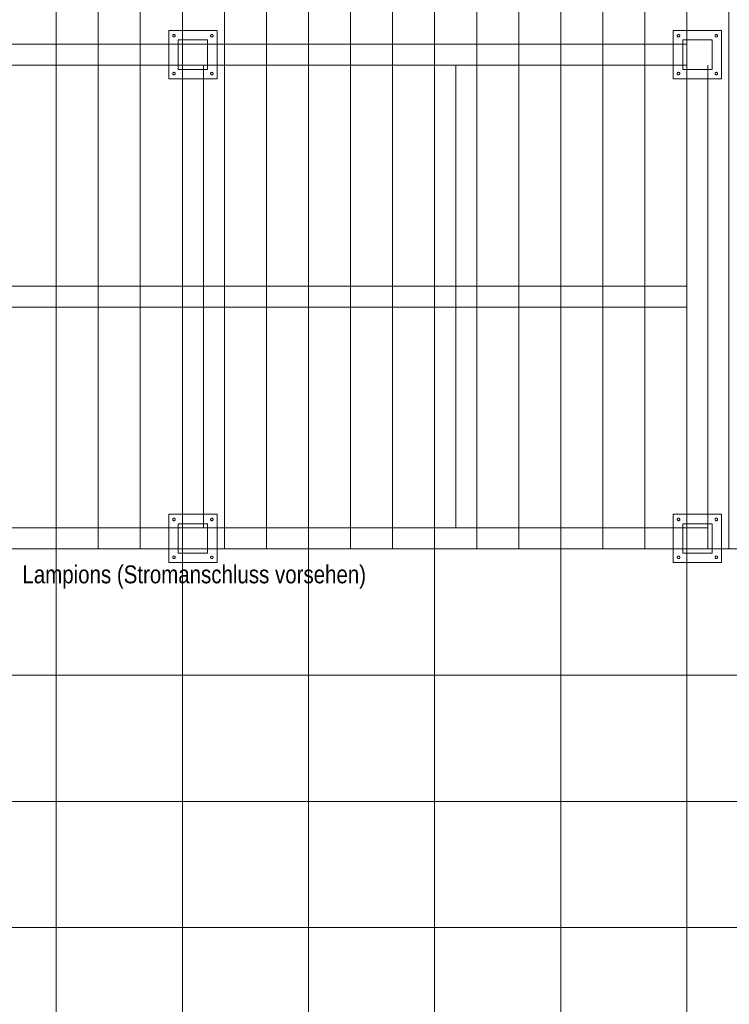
# Model space of a CAD drawing. Extents: x -620 to 300, y 62 to 1112.
# Tile 10 of 53: x -363 to -296, y 221 to 314. Entities that reach past the tile are written whole.
import ezdxf
from ezdxf.lldxf.tags import DXFTag

# ---------------------------------------------------------------- set-up
doc = ezdxf.new("R2010")
doc.units = 0
doc.layers.get('0').update_dxf_attribs({"lineweight": 13})
doc.layers.add('60- 61 allgemeine Ausstattung- 4 Terrassen', color=7, linetype='Continuous', lineweight=9)
doc.layers.add('Keine-1', color=7, linetype='Continuous', lineweight=15)
doc.styles.get("Standard").update_dxf_attribs({"font": 'ARIALN.TTF'})
tags = doc.linetypes.add('grob-A06GA1UR8I', pattern=[14, 3, -8, 3]).pattern_tags.tags
tags[8:9] = [DXFTag(74, 4), DXFTag(75, 0), DXFTag(340, '0'), DXFTag(46, 0.0), DXFTag(50, 0.0), DXFTag(44, 0.0), DXFTag(45, 0.0)]
tags[6:7] = [DXFTag(74, 4), DXFTag(75, 0), DXFTag(340, '0'), DXFTag(46, 0.0), DXFTag(50, 0.0), DXFTag(44, 0.0), DXFTag(45, 0.0)]
tags[4:5] = [DXFTag(74, 4), DXFTag(75, 0), DXFTag(340, '0'), DXFTag(46, 0.0), DXFTag(50, 0.0), DXFTag(44, 0.0), DXFTag(45, 0.0)]

# ---------------------------------------------------------------- blocks, each defined once
blk = doc.blocks.new('Referenz-A06GA1UT8I')
at = {"layer": '60- 61 allgemeine Ausstattung- 4 Terrassen', "color": 0, "lineweight": -2}
for p, q in [((-359.639, 263.853), (-359.639, 372.513)), ((-355.639, 263.853), (-355.639, 372.513)), ((-351.639, 263.853), (-351.639, 372.513)), ((-347.639, 263.853), (-347.639, 372.513)), ((-343.639, 263.853), (-343.639, 372.513)), ((-339.639, 263.853), (-339.639, 372.513)), ((-335.639, 263.853), (-335.639, 372.513)), ((-331.639, 263.853), (-331.639, 372.513)), ((-327.639, 263.853), (-327.639, 372.513)), ((-323.639, 263.853), (-323.639, 372.513)), ((-319.639, 263.853), (-319.639, 372.513)), ((-315.639, 263.853), (-315.639, 372.513)), ((-311.639, 263.853), (-311.639, 372.513)), ((-307.639, 263.853), (-307.639, 372.513)), ((-303.639, 263.853), (-303.639, 372.513)), ((-299.639, 263.853), (-299.639, 372.513)), ((-295.639, 263.853), (-295.639, 372.513)), ((-348.039, 309.453), (-348.039, 312.253)), ((-348.039, 312.253), (-345.239, 312.253)), ((-345.239, 312.253), (-345.239, 309.453)), ((-300.039, 312.253), (-297.239, 312.253)), ((-300.039, 309.453), (-300.039, 312.253)), ((-297.239, 312.253), (-297.239, 309.453)), ((-345.239, 309.453), (-348.039, 309.453)), ((-297.239, 309.453), (-300.039, 309.453)), ((-348.039, 263.453), (-348.039, 266.253)), ((-348.039, 266.253), (-345.239, 266.253)), ((-345.239, 266.253), (-345.239, 263.453)), ((-300.039, 263.453), (-300.039, 266.253)), ((-300.039, 266.253), (-297.239, 266.253)), ((-297.239, 266.253), (-297.239, 263.453)), ((-395.639, 263.853), (-275.639, 263.853)), ((-359.639, 214.053), (-359.639, 263.853)), ((-345.239, 263.453), (-348.039, 263.453)), ((-347.639, 214.053), (-347.639, 263.853)), ((-335.639, 214.053), (-335.639, 263.853)), ((-323.639, 214.053), (-323.639, 263.853)), ((-311.639, 214.053), (-311.639, 263.853)), ((-297.239, 263.453), (-300.039, 263.453)), ((-299.639, 214.053), (-299.639, 263.853)), ((-443.639, 251.853), (-138.159, 251.853)), ((-443.639, 239.853), (-138.159, 239.853)), ((-443.639, 227.853), (-138.159, 227.853))]:
    blk.add_line(p, q, dxfattribs=at)
at = {"layer": '60- 61 allgemeine Ausstattung- 4 Terrassen', "color": 0, "linetype": 'grob-A06GA1UR8I', "lineweight": -2, "ltscale": 0.13}
for p, q in [((-395.639, 311.853), (-299.639, 311.853)), ((-299.639, 310.853), (-299.639, 265.853)), ((-299.639, 309.853), (-393.639, 309.853)), ((-347.639, 309.853), (-347.639, 265.853)), ((-345.639, 309.853), (-345.639, 265.853)), ((-323.639, 309.853), (-323.639, 265.853)), ((-321.639, 309.853), (-321.639, 265.853)), ((-297.639, 309.853), (-297.639, 263.853)), ((-393.639, 288.853), (-299.639, 288.853)), ((-299.639, 286.853), (-393.639, 286.853)), ((-395.639, 265.853), (-297.639, 265.853)), ((-297.639, 263.853), (-395.639, 263.853))]:
    blk.add_line(p, q, dxfattribs=at)
at = {"layer": 'Keine-1', "color": 0, "linetype": 'grob-A06GA1UR8I', "lineweight": -2, "ltscale": 0.13}
for p, q in [((-348.939, 313.153), (-344.339, 313.153)), ((-348.939, 308.553), (-348.939, 313.153)), ((-348.55, 312.699), (-348.545, 312.71)), ((-348.545, 312.71), (-348.539, 312.72)), ((-348.539, 312.72), (-348.532, 312.73)), ((-348.532, 312.73), (-348.524, 312.738)), ((-348.524, 312.738), (-348.515, 312.746)), ((-348.515, 312.746), (-348.505, 312.753)), ((-348.505, 312.753), (-348.495, 312.759)), ((-348.495, 312.759), (-348.485, 312.764)), ((-348.485, 312.764), (-348.474, 312.768)), ((-348.474, 312.768), (-348.462, 312.771)), ((-348.462, 312.771), (-348.451, 312.773)), ((-348.451, 312.773), (-348.439, 312.773)), ((-348.439, 312.773), (-348.427, 312.773)), ((-348.427, 312.773), (-348.415, 312.771)), ((-348.415, 312.771), (-348.404, 312.768)), ((-348.404, 312.768), (-348.393, 312.764)), ((-348.393, 312.764), (-348.382, 312.759)), ((-348.382, 312.759), (-348.372, 312.753)), ((-348.372, 312.753), (-348.363, 312.746)), ((-348.363, 312.746), (-348.354, 312.738)), ((-348.354, 312.738), (-348.346, 312.73)), ((-348.346, 312.73), (-348.339, 312.72)), ((-348.339, 312.72), (-348.333, 312.71)), ((-348.333, 312.71), (-348.328, 312.699)), ((-344.95, 312.699), (-344.945, 312.71)), ((-344.945, 312.71), (-344.939, 312.72)), ((-344.939, 312.72), (-344.932, 312.73)), ((-344.932, 312.73), (-344.924, 312.738)), ((-344.924, 312.738), (-344.915, 312.746)), ((-344.915, 312.746), (-344.905, 312.753)), ((-344.905, 312.753), (-344.895, 312.759)), ((-344.895, 312.759), (-344.885, 312.764)), ((-344.885, 312.764), (-344.874, 312.768)), ((-344.874, 312.768), (-344.862, 312.771)), ((-344.862, 312.771), (-344.851, 312.773)), ((-344.851, 312.773), (-344.839, 312.773)), ((-344.839, 312.773), (-344.827, 312.773)), ((-344.827, 312.773), (-344.815, 312.771)), ((-344.815, 312.771), (-344.804, 312.768)), ((-344.804, 312.768), (-344.793, 312.764)), ((-344.793, 312.764), (-344.782, 312.759)), ((-344.782, 312.759), (-344.772, 312.753)), ((-344.772, 312.753), (-344.763, 312.746)), ((-344.763, 312.746), (-344.754, 312.738)), ((-344.754, 312.738), (-344.746, 312.73)), ((-344.746, 312.73), (-344.739, 312.72)), ((-344.739, 312.72), (-344.733, 312.71)), ((-344.733, 312.71), (-344.728, 312.699)), ((-344.339, 313.153), (-344.339, 308.553)), ((-300.939, 313.153), (-296.339, 313.153)), ((-300.939, 308.553), (-300.939, 313.153)), ((-300.55, 312.699), (-300.545, 312.71)), ((-300.545, 312.71), (-300.539, 312.72)), ((-300.539, 312.72), (-300.532, 312.73)), ((-300.532, 312.73), (-300.524, 312.738)), ((-300.524, 312.738), (-300.515, 312.746)), ((-300.515, 312.746), (-300.505, 312.753)), ((-300.505, 312.753), (-300.495, 312.759)), ((-300.495, 312.759), (-300.485, 312.764)), ((-300.485, 312.764), (-300.474, 312.768)), ((-300.474, 312.768), (-300.462, 312.771)), ((-300.462, 312.771), (-300.451, 312.773)), ((-300.451, 312.773), (-300.439, 312.773)), ((-300.439, 312.773), (-300.427, 312.773)), ((-300.427, 312.773), (-300.415, 312.771)), ((-300.415, 312.771), (-300.404, 312.768)), ((-300.404, 312.768), (-300.393, 312.764)), ((-300.393, 312.764), (-300.382, 312.759)), ((-300.382, 312.759), (-300.372, 312.753)), ((-300.372, 312.753), (-300.363, 312.746)), ((-300.363, 312.746), (-300.354, 312.738)), ((-300.354, 312.738), (-300.346, 312.73)), ((-300.346, 312.73), (-300.339, 312.72)), ((-300.339, 312.72), (-300.333, 312.71)), ((-300.333, 312.71), (-300.328, 312.699)), ((-296.95, 312.699), (-296.945, 312.71)), ((-296.945, 312.71), (-296.939, 312.72)), ((-296.939, 312.72), (-296.932, 312.73)), ((-296.932, 312.73), (-296.924, 312.738)), ((-296.924, 312.738), (-296.915, 312.746)), ((-296.915, 312.746), (-296.905, 312.753)), ((-296.905, 312.753), (-296.895, 312.759)), ((-296.895, 312.759), (-296.885, 312.764)), ((-296.885, 312.764), (-296.874, 312.768)), ((-296.874, 312.768), (-296.862, 312.771)), ((-296.862, 312.771), (-296.851, 312.773)), ((-296.851, 312.773), (-296.839, 312.773)), ((-296.839, 312.773), (-296.827, 312.773)), ((-296.827, 312.773), (-296.815, 312.771)), ((-296.815, 312.771), (-296.804, 312.768)), ((-296.804, 312.768), (-296.793, 312.764)), ((-296.793, 312.764), (-296.782, 312.759)), ((-296.782, 312.759), (-296.772, 312.753)), ((-296.772, 312.753), (-296.763, 312.746)), ((-296.763, 312.746), (-296.754, 312.738)), ((-296.754, 312.738), (-296.746, 312.73)), ((-296.746, 312.73), (-296.739, 312.72)), ((-296.739, 312.72), (-296.733, 312.71)), ((-296.733, 312.71), (-296.728, 312.699)), ((-296.339, 313.153), (-296.339, 308.553)), ((-348.559, 312.653), (-348.558, 312.665)), ((-348.558, 312.642), (-348.559, 312.653)), ((-348.558, 312.665), (-348.557, 312.677)), ((-348.557, 312.63), (-348.558, 312.642)), ((-348.557, 312.677), (-348.554, 312.688)), ((-348.554, 312.619), (-348.557, 312.63)), ((-348.554, 312.688), (-348.55, 312.699)), ((-348.55, 312.607), (-348.554, 312.619)), ((-348.545, 312.597), (-348.55, 312.607)), ((-348.539, 312.587), (-348.545, 312.597)), ((-348.532, 312.577), (-348.539, 312.587)), ((-348.524, 312.569), (-348.532, 312.577)), ((-348.515, 312.561), (-348.524, 312.569)), ((-348.505, 312.554), (-348.515, 312.561)), ((-348.495, 312.548), (-348.505, 312.554)), ((-348.485, 312.543), (-348.495, 312.548)), ((-348.474, 312.539), (-348.485, 312.543)), ((-348.462, 312.536), (-348.474, 312.539)), ((-348.451, 312.534), (-348.462, 312.536)), ((-348.439, 312.533), (-348.451, 312.534)), ((-348.427, 312.534), (-348.439, 312.533)), ((-348.415, 312.536), (-348.427, 312.534)), ((-348.404, 312.539), (-348.415, 312.536)), ((-348.393, 312.543), (-348.404, 312.539)), ((-348.382, 312.548), (-348.393, 312.543)), ((-348.372, 312.554), (-348.382, 312.548)), ((-348.363, 312.561), (-348.372, 312.554)), ((-348.354, 312.569), (-348.363, 312.561)), ((-348.346, 312.577), (-348.354, 312.569)), ((-348.339, 312.587), (-348.346, 312.577)), ((-348.333, 312.597), (-348.339, 312.587)), ((-348.328, 312.607), (-348.333, 312.597)), ((-348.328, 312.699), (-348.324, 312.688)), ((-348.324, 312.619), (-348.328, 312.607)), ((-348.324, 312.688), (-348.321, 312.677)), ((-348.321, 312.63), (-348.324, 312.619)), ((-348.321, 312.677), (-348.319, 312.665)), ((-348.319, 312.642), (-348.321, 312.63)), ((-348.319, 312.665), (-348.319, 312.653)), ((-348.319, 312.653), (-348.319, 312.642)), ((-344.959, 312.653), (-344.958, 312.665)), ((-344.958, 312.642), (-344.959, 312.653)), ((-344.958, 312.665), (-344.957, 312.677)), ((-344.957, 312.63), (-344.958, 312.642)), ((-344.957, 312.677), (-344.954, 312.688)), ((-344.954, 312.619), (-344.957, 312.63)), ((-344.954, 312.688), (-344.95, 312.699)), ((-344.95, 312.607), (-344.954, 312.619)), ((-344.945, 312.597), (-344.95, 312.607)), ((-344.939, 312.587), (-344.945, 312.597)), ((-344.932, 312.577), (-344.939, 312.587)), ((-344.924, 312.569), (-344.932, 312.577)), ((-344.915, 312.561), (-344.924, 312.569)), ((-344.905, 312.554), (-344.915, 312.561)), ((-344.895, 312.548), (-344.905, 312.554)), ((-344.885, 312.543), (-344.895, 312.548)), ((-344.874, 312.539), (-344.885, 312.543)), ((-344.862, 312.536), (-344.874, 312.539)), ((-344.851, 312.534), (-344.862, 312.536)), ((-344.839, 312.533), (-344.851, 312.534)), ((-344.827, 312.534), (-344.839, 312.533)), ((-344.815, 312.536), (-344.827, 312.534)), ((-344.804, 312.539), (-344.815, 312.536)), ((-344.793, 312.543), (-344.804, 312.539)), ((-344.782, 312.548), (-344.793, 312.543)), ((-344.772, 312.554), (-344.782, 312.548)), ((-344.763, 312.561), (-344.772, 312.554)), ((-344.754, 312.569), (-344.763, 312.561)), ((-344.746, 312.577), (-344.754, 312.569)), ((-344.739, 312.587), (-344.746, 312.577)), ((-344.733, 312.597), (-344.739, 312.587)), ((-344.728, 312.607), (-344.733, 312.597)), ((-344.728, 312.699), (-344.724, 312.688)), ((-344.724, 312.619), (-344.728, 312.607)), ((-344.724, 312.688), (-344.721, 312.677)), ((-344.721, 312.63), (-344.724, 312.619)), ((-344.721, 312.677), (-344.719, 312.665)), ((-344.719, 312.642), (-344.721, 312.63)), ((-344.719, 312.665), (-344.719, 312.653)), ((-344.719, 312.653), (-344.719, 312.642)), ((-300.559, 312.653), (-300.558, 312.665)), ((-300.558, 312.642), (-300.559, 312.653)), ((-300.558, 312.665), (-300.557, 312.677)), ((-300.557, 312.63), (-300.558, 312.642)), ((-300.557, 312.677), (-300.554, 312.688)), ((-300.554, 312.619), (-300.557, 312.63)), ((-300.554, 312.688), (-300.55, 312.699)), ((-300.55, 312.607), (-300.554, 312.619)), ((-300.545, 312.597), (-300.55, 312.607)), ((-300.539, 312.587), (-300.545, 312.597)), ((-300.532, 312.577), (-300.539, 312.587)), ((-300.524, 312.569), (-300.532, 312.577)), ((-300.515, 312.561), (-300.524, 312.569)), ((-300.505, 312.554), (-300.515, 312.561)), ((-300.495, 312.548), (-300.505, 312.554)), ((-300.485, 312.543), (-300.495, 312.548)), ((-300.474, 312.539), (-300.485, 312.543)), ((-300.462, 312.536), (-300.474, 312.539)), ((-300.451, 312.534), (-300.462, 312.536)), ((-300.439, 312.533), (-300.451, 312.534)), ((-300.427, 312.534), (-300.439, 312.533)), ((-300.415, 312.536), (-300.427, 312.534)), ((-300.404, 312.539), (-300.415, 312.536)), ((-300.393, 312.543), (-300.404, 312.539)), ((-300.382, 312.548), (-300.393, 312.543)), ((-300.372, 312.554), (-300.382, 312.548)), ((-300.363, 312.561), (-300.372, 312.554)), ((-300.354, 312.569), (-300.363, 312.561)), ((-300.346, 312.577), (-300.354, 312.569)), ((-300.339, 312.587), (-300.346, 312.577)), ((-300.333, 312.597), (-300.339, 312.587)), ((-300.328, 312.607), (-300.333, 312.597)), ((-300.328, 312.699), (-300.324, 312.688)), ((-300.324, 312.619), (-300.328, 312.607)), ((-300.324, 312.688), (-300.321, 312.677)), ((-300.321, 312.63), (-300.324, 312.619)), ((-300.321, 312.677), (-300.319, 312.665)), ((-300.319, 312.642), (-300.321, 312.63)), ((-300.319, 312.665), (-300.319, 312.653)), ((-300.319, 312.653), (-300.319, 312.642)), ((-296.959, 312.653), (-296.958, 312.665)), ((-296.958, 312.642), (-296.959, 312.653)), ((-296.958, 312.665), (-296.957, 312.677)), ((-296.957, 312.63), (-296.958, 312.642)), ((-296.957, 312.677), (-296.954, 312.688)), ((-296.954, 312.619), (-296.957, 312.63)), ((-296.954, 312.688), (-296.95, 312.699)), ((-296.95, 312.607), (-296.954, 312.619)), ((-296.945, 312.597), (-296.95, 312.607)), ((-296.939, 312.587), (-296.945, 312.597)), ((-296.932, 312.577), (-296.939, 312.587)), ((-296.924, 312.569), (-296.932, 312.577)), ((-296.915, 312.561), (-296.924, 312.569)), ((-296.905, 312.554), (-296.915, 312.561)), ((-296.895, 312.548), (-296.905, 312.554)), ((-296.885, 312.543), (-296.895, 312.548)), ((-296.874, 312.539), (-296.885, 312.543)), ((-296.862, 312.536), (-296.874, 312.539)), ((-296.851, 312.534), (-296.862, 312.536)), ((-296.839, 312.533), (-296.851, 312.534)), ((-296.827, 312.534), (-296.839, 312.533)), ((-296.815, 312.536), (-296.827, 312.534)), ((-296.804, 312.539), (-296.815, 312.536)), ((-296.793, 312.543), (-296.804, 312.539)), ((-296.782, 312.548), (-296.793, 312.543)), ((-296.772, 312.554), (-296.782, 312.548)), ((-296.763, 312.561), (-296.772, 312.554)), ((-296.754, 312.569), (-296.763, 312.561)), ((-296.746, 312.577), (-296.754, 312.569)), ((-296.739, 312.587), (-296.746, 312.577)), ((-296.733, 312.597), (-296.739, 312.587)), ((-296.728, 312.607), (-296.733, 312.597)), ((-296.728, 312.699), (-296.724, 312.688)), ((-296.724, 312.619), (-296.728, 312.607)), ((-296.724, 312.688), (-296.721, 312.677)), ((-296.721, 312.63), (-296.724, 312.619)), ((-296.721, 312.677), (-296.719, 312.665)), ((-296.719, 312.642), (-296.721, 312.63)), ((-296.719, 312.665), (-296.719, 312.653)), ((-296.719, 312.653), (-296.719, 312.642)), ((-348.559, 309.053), (-348.558, 309.065)), ((-348.558, 309.042), (-348.559, 309.053)), ((-348.558, 309.065), (-348.557, 309.077)), ((-348.557, 309.03), (-348.558, 309.042)), ((-348.557, 309.077), (-348.554, 309.088)), ((-348.554, 309.019), (-348.557, 309.03)), ((-348.554, 309.088), (-348.55, 309.099)), ((-348.55, 309.007), (-348.554, 309.019)), ((-348.55, 309.099), (-348.545, 309.11)), ((-348.545, 308.997), (-348.55, 309.007)), ((-348.545, 309.11), (-348.539, 309.12)), ((-348.539, 308.987), (-348.545, 308.997)), ((-348.539, 309.12), (-348.532, 309.13)), ((-348.532, 308.977), (-348.539, 308.987)), ((-348.532, 309.13), (-348.524, 309.138)), ((-348.524, 308.969), (-348.532, 308.977)), ((-348.524, 309.138), (-348.515, 309.146)), ((-348.515, 308.961), (-348.524, 308.969)), ((-348.515, 309.146), (-348.505, 309.153)), ((-348.505, 309.153), (-348.495, 309.159)), ((-348.495, 309.159), (-348.485, 309.164)), ((-348.485, 309.164), (-348.474, 309.168)), ((-348.474, 309.168), (-348.462, 309.171)), ((-348.462, 309.171), (-348.451, 309.173)), ((-348.451, 309.173), (-348.439, 309.173)), ((-348.439, 309.173), (-348.427, 309.173)), ((-348.427, 309.173), (-348.415, 309.171)), ((-348.415, 309.171), (-348.404, 309.168)), ((-348.404, 309.168), (-348.393, 309.164)), ((-348.393, 309.164), (-348.382, 309.159)), ((-348.382, 309.159), (-348.372, 309.153)), ((-348.372, 309.153), (-348.363, 309.146)), ((-348.363, 309.146), (-348.354, 309.138)), ((-348.354, 308.969), (-348.363, 308.961)), ((-348.354, 309.138), (-348.346, 309.13)), ((-348.346, 308.977), (-348.354, 308.969)), ((-348.346, 309.13), (-348.339, 309.12)), ((-348.339, 308.987), (-348.346, 308.977)), ((-348.339, 309.12), (-348.333, 309.11)), ((-348.333, 308.997), (-348.339, 308.987)), ((-348.333, 309.11), (-348.328, 309.099)), ((-348.328, 309.007), (-348.333, 308.997)), ((-348.328, 309.099), (-348.324, 309.088)), ((-348.324, 309.019), (-348.328, 309.007)), ((-348.324, 309.088), (-348.321, 309.077)), ((-348.321, 309.03), (-348.324, 309.019)), ((-348.321, 309.077), (-348.319, 309.065)), ((-348.319, 309.042), (-348.321, 309.03)), ((-348.319, 309.065), (-348.319, 309.053)), ((-348.319, 309.053), (-348.319, 309.042)), ((-344.959, 309.053), (-344.958, 309.065)), ((-344.958, 309.042), (-344.959, 309.053)), ((-344.958, 309.065), (-344.957, 309.077)), ((-344.957, 309.03), (-344.958, 309.042)), ((-344.957, 309.077), (-344.954, 309.088)), ((-344.954, 309.019), (-344.957, 309.03)), ((-344.954, 309.088), (-344.95, 309.099)), ((-344.95, 309.007), (-344.954, 309.019)), ((-344.95, 309.099), (-344.945, 309.11)), ((-344.945, 308.997), (-344.95, 309.007)), ((-344.945, 309.11), (-344.939, 309.12)), ((-344.939, 308.987), (-344.945, 308.997)), ((-344.939, 309.12), (-344.932, 309.13)), ((-344.932, 308.977), (-344.939, 308.987)), ((-344.932, 309.13), (-344.924, 309.138)), ((-344.924, 308.969), (-344.932, 308.977)), ((-344.924, 309.138), (-344.915, 309.146)), ((-344.915, 308.961), (-344.924, 308.969)), ((-344.915, 309.146), (-344.905, 309.153)), ((-344.905, 309.153), (-344.895, 309.159)), ((-344.895, 309.159), (-344.885, 309.164)), ((-344.885, 309.164), (-344.874, 309.168)), ((-344.874, 309.168), (-344.862, 309.171)), ((-344.862, 309.171), (-344.851, 309.173)), ((-344.851, 309.173), (-344.839, 309.173)), ((-344.839, 309.173), (-344.827, 309.173)), ((-344.827, 309.173), (-344.815, 309.171)), ((-344.815, 309.171), (-344.804, 309.168)), ((-344.804, 309.168), (-344.793, 309.164)), ((-344.793, 309.164), (-344.782, 309.159)), ((-344.782, 309.159), (-344.772, 309.153)), ((-344.772, 309.153), (-344.763, 309.146)), ((-344.763, 309.146), (-344.754, 309.138)), ((-344.754, 308.969), (-344.763, 308.961)), ((-344.754, 309.138), (-344.746, 309.13)), ((-344.746, 308.977), (-344.754, 308.969)), ((-344.746, 309.13), (-344.739, 309.12)), ((-344.739, 308.987), (-344.746, 308.977)), ((-344.739, 309.12), (-344.733, 309.11)), ((-344.733, 308.997), (-344.739, 308.987)), ((-344.733, 309.11), (-344.728, 309.099)), ((-344.728, 309.007), (-344.733, 308.997)), ((-344.728, 309.099), (-344.724, 309.088)), ((-344.724, 309.019), (-344.728, 309.007)), ((-344.724, 309.088), (-344.721, 309.077)), ((-344.721, 309.03), (-344.724, 309.019)), ((-344.721, 309.077), (-344.719, 309.065)), ((-344.719, 309.042), (-344.721, 309.03)), ((-344.719, 309.065), (-344.719, 309.053)), ((-344.719, 309.053), (-344.719, 309.042)), ((-300.559, 309.053), (-300.558, 309.065)), ((-300.558, 309.042), (-300.559, 309.053)), ((-300.558, 309.065), (-300.557, 309.077)), ((-300.557, 309.03), (-300.558, 309.042)), ((-300.557, 309.077), (-300.554, 309.088)), ((-300.554, 309.019), (-300.557, 309.03)), ((-300.554, 309.088), (-300.55, 309.099)), ((-300.55, 309.007), (-300.554, 309.019)), ((-300.55, 309.099), (-300.545, 309.11)), ((-300.545, 308.997), (-300.55, 309.007)), ((-300.545, 309.11), (-300.539, 309.12)), ((-300.539, 308.987), (-300.545, 308.997)), ((-300.539, 309.12), (-300.532, 309.13)), ((-300.532, 308.977), (-300.539, 308.987)), ((-300.532, 309.13), (-300.524, 309.138)), ((-300.524, 308.969), (-300.532, 308.977)), ((-300.524, 309.138), (-300.515, 309.146)), ((-300.515, 308.961), (-300.524, 308.969)), ((-300.515, 309.146), (-300.505, 309.153)), ((-300.505, 309.153), (-300.495, 309.159)), ((-300.495, 309.159), (-300.485, 309.164)), ((-300.485, 309.164), (-300.474, 309.168)), ((-300.474, 309.168), (-300.462, 309.171)), ((-300.462, 309.171), (-300.451, 309.173)), ((-300.451, 309.173), (-300.439, 309.173)), ((-300.439, 309.173), (-300.427, 309.173)), ((-300.427, 309.173), (-300.415, 309.171)), ((-300.415, 309.171), (-300.404, 309.168)), ((-300.404, 309.168), (-300.393, 309.164)), ((-300.393, 309.164), (-300.382, 309.159)), ((-300.382, 309.159), (-300.372, 309.153)), ((-300.372, 309.153), (-300.363, 309.146)), ((-300.363, 309.146), (-300.354, 309.138)), ((-300.354, 308.969), (-300.363, 308.961)), ((-300.354, 309.138), (-300.346, 309.13)), ((-300.346, 308.977), (-300.354, 308.969)), ((-300.346, 309.13), (-300.339, 309.12)), ((-300.339, 308.987), (-300.346, 308.977)), ((-300.339, 309.12), (-300.333, 309.11)), ((-300.333, 308.997), (-300.339, 308.987)), ((-300.333, 309.11), (-300.328, 309.099)), ((-300.328, 309.007), (-300.333, 308.997)), ((-300.328, 309.099), (-300.324, 309.088)), ((-300.324, 309.019), (-300.328, 309.007)), ((-300.324, 309.088), (-300.321, 309.077)), ((-300.321, 309.03), (-300.324, 309.019)), ((-300.321, 309.077), (-300.319, 309.065)), ((-300.319, 309.042), (-300.321, 309.03)), ((-300.319, 309.065), (-300.319, 309.053)), ((-300.319, 309.053), (-300.319, 309.042)), ((-296.959, 309.053), (-296.958, 309.065)), ((-296.958, 309.042), (-296.959, 309.053)), ((-296.958, 309.065), (-296.957, 309.077)), ((-296.957, 309.03), (-296.958, 309.042)), ((-296.957, 309.077), (-296.954, 309.088)), ((-296.954, 309.019), (-296.957, 309.03)), ((-296.954, 309.088), (-296.95, 309.099)), ((-296.95, 309.007), (-296.954, 309.019)), ((-296.95, 309.099), (-296.945, 309.11)), ((-296.945, 308.997), (-296.95, 309.007)), ((-296.945, 309.11), (-296.939, 309.12)), ((-296.939, 308.987), (-296.945, 308.997)), ((-296.939, 309.12), (-296.932, 309.13)), ((-296.932, 308.977), (-296.939, 308.987)), ((-296.932, 309.13), (-296.924, 309.138)), ((-296.924, 308.969), (-296.932, 308.977)), ((-296.924, 309.138), (-296.915, 309.146)), ((-296.915, 308.961), (-296.924, 308.969)), ((-296.915, 309.146), (-296.905, 309.153)), ((-296.905, 309.153), (-296.895, 309.159)), ((-296.895, 309.159), (-296.885, 309.164)), ((-296.885, 309.164), (-296.874, 309.168)), ((-296.874, 309.168), (-296.862, 309.171)), ((-296.862, 309.171), (-296.851, 309.173)), ((-296.851, 309.173), (-296.839, 309.173)), ((-296.839, 309.173), (-296.827, 309.173)), ((-296.827, 309.173), (-296.815, 309.171)), ((-296.815, 309.171), (-296.804, 309.168)), ((-296.804, 309.168), (-296.793, 309.164)), ((-296.793, 309.164), (-296.782, 309.159)), ((-296.782, 309.159), (-296.772, 309.153)), ((-296.772, 309.153), (-296.763, 309.146)), ((-296.763, 309.146), (-296.754, 309.138)), ((-296.754, 308.969), (-296.763, 308.961)), ((-296.754, 309.138), (-296.746, 309.13)), ((-296.746, 308.977), (-296.754, 308.969)), ((-296.746, 309.13), (-296.739, 309.12)), ((-296.739, 308.987), (-296.746, 308.977)), ((-296.739, 309.12), (-296.733, 309.11)), ((-296.733, 308.997), (-296.739, 308.987)), ((-296.733, 309.11), (-296.728, 309.099)), ((-296.728, 309.007), (-296.733, 308.997)), ((-296.728, 309.099), (-296.724, 309.088)), ((-296.724, 309.019), (-296.728, 309.007)), ((-296.724, 309.088), (-296.721, 309.077)), ((-296.721, 309.03), (-296.724, 309.019)), ((-296.721, 309.077), (-296.719, 309.065)), ((-296.719, 309.042), (-296.721, 309.03)), ((-296.719, 309.065), (-296.719, 309.053)), ((-296.719, 309.053), (-296.719, 309.042)), ((-344.339, 308.553), (-348.939, 308.553)), ((-348.505, 308.954), (-348.515, 308.961)), ((-348.495, 308.948), (-348.505, 308.954)), ((-348.485, 308.943), (-348.495, 308.948)), ((-348.474, 308.939), (-348.485, 308.943)), ((-348.462, 308.936), (-348.474, 308.939)), ((-348.451, 308.934), (-348.462, 308.936)), ((-348.439, 308.933), (-348.451, 308.934)), ((-348.427, 308.934), (-348.439, 308.933)), ((-348.415, 308.936), (-348.427, 308.934)), ((-348.404, 308.939), (-348.415, 308.936)), ((-348.393, 308.943), (-348.404, 308.939)), ((-348.382, 308.948), (-348.393, 308.943)), ((-348.372, 308.954), (-348.382, 308.948)), ((-348.363, 308.961), (-348.372, 308.954)), ((-344.905, 308.954), (-344.915, 308.961)), ((-344.895, 308.948), (-344.905, 308.954)), ((-344.885, 308.943), (-344.895, 308.948)), ((-344.874, 308.939), (-344.885, 308.943)), ((-344.862, 308.936), (-344.874, 308.939)), ((-344.851, 308.934), (-344.862, 308.936)), ((-344.839, 308.933), (-344.851, 308.934)), ((-344.827, 308.934), (-344.839, 308.933)), ((-344.815, 308.936), (-344.827, 308.934)), ((-344.804, 308.939), (-344.815, 308.936)), ((-344.793, 308.943), (-344.804, 308.939)), ((-344.782, 308.948), (-344.793, 308.943)), ((-344.772, 308.954), (-344.782, 308.948)), ((-344.763, 308.961), (-344.772, 308.954)), ((-296.339, 308.553), (-300.939, 308.553)), ((-300.505, 308.954), (-300.515, 308.961)), ((-300.495, 308.948), (-300.505, 308.954)), ((-300.485, 308.943), (-300.495, 308.948)), ((-300.474, 308.939), (-300.485, 308.943)), ((-300.462, 308.936), (-300.474, 308.939)), ((-300.451, 308.934), (-300.462, 308.936)), ((-300.439, 308.933), (-300.451, 308.934)), ((-300.427, 308.934), (-300.439, 308.933)), ((-300.415, 308.936), (-300.427, 308.934)), ((-300.404, 308.939), (-300.415, 308.936)), ((-300.393, 308.943), (-300.404, 308.939)), ((-300.382, 308.948), (-300.393, 308.943)), ((-300.372, 308.954), (-300.382, 308.948)), ((-300.363, 308.961), (-300.372, 308.954)), ((-296.905, 308.954), (-296.915, 308.961)), ((-296.895, 308.948), (-296.905, 308.954)), ((-296.885, 308.943), (-296.895, 308.948)), ((-296.874, 308.939), (-296.885, 308.943)), ((-296.862, 308.936), (-296.874, 308.939)), ((-296.851, 308.934), (-296.862, 308.936)), ((-296.839, 308.933), (-296.851, 308.934)), ((-296.827, 308.934), (-296.839, 308.933)), ((-296.815, 308.936), (-296.827, 308.934)), ((-296.804, 308.939), (-296.815, 308.936)), ((-296.793, 308.943), (-296.804, 308.939)), ((-296.782, 308.948), (-296.793, 308.943)), ((-296.772, 308.954), (-296.782, 308.948)), ((-296.763, 308.961), (-296.772, 308.954)), ((-348.939, 267.153), (-344.339, 267.153)), ((-348.939, 262.553), (-348.939, 267.153)), ((-344.339, 267.153), (-344.339, 262.553)), ((-300.939, 267.153), (-296.339, 267.153)), ((-300.939, 262.553), (-300.939, 267.153)), ((-296.339, 267.153), (-296.339, 262.553)), ((-348.559, 266.653), (-348.558, 266.665)), ((-348.558, 266.642), (-348.559, 266.653)), ((-348.558, 266.665), (-348.557, 266.677)), ((-348.557, 266.63), (-348.558, 266.642)), ((-348.557, 266.677), (-348.554, 266.688)), ((-348.554, 266.619), (-348.557, 266.63)), ((-348.554, 266.688), (-348.55, 266.699)), ((-348.55, 266.607), (-348.554, 266.619)), ((-348.55, 266.699), (-348.545, 266.71)), ((-348.545, 266.597), (-348.55, 266.607)), ((-348.545, 266.71), (-348.539, 266.72)), ((-348.539, 266.587), (-348.545, 266.597)), ((-348.539, 266.72), (-348.532, 266.73)), ((-348.532, 266.577), (-348.539, 266.587)), ((-348.532, 266.73), (-348.524, 266.738)), ((-348.524, 266.569), (-348.532, 266.577)), ((-348.524, 266.738), (-348.515, 266.746)), ((-348.515, 266.561), (-348.524, 266.569)), ((-348.515, 266.746), (-348.505, 266.753)), ((-348.505, 266.554), (-348.515, 266.561)), ((-348.505, 266.753), (-348.495, 266.759)), ((-348.495, 266.548), (-348.505, 266.554)), ((-348.495, 266.759), (-348.485, 266.764)), ((-348.485, 266.543), (-348.495, 266.548)), ((-348.485, 266.764), (-348.474, 266.768)), ((-348.474, 266.539), (-348.485, 266.543)), ((-348.474, 266.768), (-348.462, 266.771)), ((-348.462, 266.536), (-348.474, 266.539)), ((-348.462, 266.771), (-348.451, 266.773)), ((-348.451, 266.534), (-348.462, 266.536)), ((-348.451, 266.773), (-348.439, 266.773)), ((-348.439, 266.533), (-348.451, 266.534)), ((-348.439, 266.773), (-348.427, 266.773)), ((-348.427, 266.534), (-348.439, 266.533)), ((-348.427, 266.773), (-348.415, 266.771)), ((-348.415, 266.536), (-348.427, 266.534)), ((-348.415, 266.771), (-348.404, 266.768)), ((-348.404, 266.539), (-348.415, 266.536)), ((-348.404, 266.768), (-348.393, 266.764)), ((-348.393, 266.543), (-348.404, 266.539)), ((-348.393, 266.764), (-348.382, 266.759)), ((-348.382, 266.548), (-348.393, 266.543)), ((-348.382, 266.759), (-348.372, 266.753)), ((-348.372, 266.554), (-348.382, 266.548)), ((-348.372, 266.753), (-348.363, 266.746)), ((-348.363, 266.561), (-348.372, 266.554)), ((-348.363, 266.746), (-348.354, 266.738)), ((-348.354, 266.569), (-348.363, 266.561)), ((-348.354, 266.738), (-348.346, 266.73)), ((-348.346, 266.577), (-348.354, 266.569)), ((-348.346, 266.73), (-348.339, 266.72)), ((-348.339, 266.587), (-348.346, 266.577)), ((-348.339, 266.72), (-348.333, 266.71)), ((-348.333, 266.597), (-348.339, 266.587)), ((-348.333, 266.71), (-348.328, 266.699)), ((-348.328, 266.607), (-348.333, 266.597)), ((-348.328, 266.699), (-348.324, 266.688)), ((-348.324, 266.619), (-348.328, 266.607)), ((-348.324, 266.688), (-348.321, 266.677)), ((-348.321, 266.63), (-348.324, 266.619)), ((-348.321, 266.677), (-348.319, 266.665)), ((-348.319, 266.642), (-348.321, 266.63)), ((-348.319, 266.665), (-348.319, 266.653)), ((-348.319, 266.653), (-348.319, 266.642)), ((-344.959, 266.653), (-344.958, 266.665)), ((-344.958, 266.642), (-344.959, 266.653)), ((-344.958, 266.665), (-344.957, 266.677)), ((-344.957, 266.63), (-344.958, 266.642)), ((-344.957, 266.677), (-344.954, 266.688)), ((-344.954, 266.619), (-344.957, 266.63)), ((-344.954, 266.688), (-344.95, 266.699)), ((-344.95, 266.607), (-344.954, 266.619)), ((-344.95, 266.699), (-344.945, 266.71)), ((-344.945, 266.597), (-344.95, 266.607)), ((-344.945, 266.71), (-344.939, 266.72)), ((-344.939, 266.587), (-344.945, 266.597)), ((-344.939, 266.72), (-344.932, 266.73)), ((-344.932, 266.577), (-344.939, 266.587)), ((-344.932, 266.73), (-344.924, 266.738)), ((-344.924, 266.569), (-344.932, 266.577)), ((-344.924, 266.738), (-344.915, 266.746)), ((-344.915, 266.561), (-344.924, 266.569)), ((-344.915, 266.746), (-344.905, 266.753)), ((-344.905, 266.554), (-344.915, 266.561)), ((-344.905, 266.753), (-344.895, 266.759)), ((-344.895, 266.548), (-344.905, 266.554)), ((-344.895, 266.759), (-344.885, 266.764)), ((-344.885, 266.543), (-344.895, 266.548)), ((-344.885, 266.764), (-344.874, 266.768)), ((-344.874, 266.539), (-344.885, 266.543)), ((-344.874, 266.768), (-344.862, 266.771)), ((-344.862, 266.536), (-344.874, 266.539)), ((-344.862, 266.771), (-344.851, 266.773)), ((-344.851, 266.534), (-344.862, 266.536)), ((-344.851, 266.773), (-344.839, 266.773)), ((-344.839, 266.533), (-344.851, 266.534)), ((-344.839, 266.773), (-344.827, 266.773)), ((-344.827, 266.534), (-344.839, 266.533)), ((-344.827, 266.773), (-344.815, 266.771)), ((-344.815, 266.536), (-344.827, 266.534)), ((-344.815, 266.771), (-344.804, 266.768)), ((-344.804, 266.539), (-344.815, 266.536)), ((-344.804, 266.768), (-344.793, 266.764)), ((-344.793, 266.543), (-344.804, 266.539)), ((-344.793, 266.764), (-344.782, 266.759)), ((-344.782, 266.548), (-344.793, 266.543)), ((-344.782, 266.759), (-344.772, 266.753)), ((-344.772, 266.554), (-344.782, 266.548)), ((-344.772, 266.753), (-344.763, 266.746)), ((-344.763, 266.561), (-344.772, 266.554)), ((-344.763, 266.746), (-344.754, 266.738)), ((-344.754, 266.569), (-344.763, 266.561)), ((-344.754, 266.738), (-344.746, 266.73)), ((-344.746, 266.577), (-344.754, 266.569)), ((-344.746, 266.73), (-344.739, 266.72)), ((-344.739, 266.587), (-344.746, 266.577)), ((-344.739, 266.72), (-344.733, 266.71)), ((-344.733, 266.597), (-344.739, 266.587)), ((-344.733, 266.71), (-344.728, 266.699)), ((-344.728, 266.607), (-344.733, 266.597)), ((-344.728, 266.699), (-344.724, 266.688)), ((-344.724, 266.619), (-344.728, 266.607)), ((-344.724, 266.688), (-344.721, 266.677)), ((-344.721, 266.63), (-344.724, 266.619)), ((-344.721, 266.677), (-344.719, 266.665)), ((-344.719, 266.642), (-344.721, 266.63)), ((-344.719, 266.665), (-344.719, 266.653)), ((-344.719, 266.653), (-344.719, 266.642)), ((-300.559, 266.653), (-300.558, 266.665)), ((-300.558, 266.642), (-300.559, 266.653)), ((-300.558, 266.665), (-300.557, 266.677)), ((-300.557, 266.63), (-300.558, 266.642)), ((-300.557, 266.677), (-300.554, 266.688)), ((-300.554, 266.619), (-300.557, 266.63)), ((-300.554, 266.688), (-300.55, 266.699)), ((-300.55, 266.607), (-300.554, 266.619)), ((-300.55, 266.699), (-300.545, 266.71)), ((-300.545, 266.597), (-300.55, 266.607)), ((-300.545, 266.71), (-300.539, 266.72)), ((-300.539, 266.587), (-300.545, 266.597)), ((-300.539, 266.72), (-300.532, 266.73)), ((-300.532, 266.577), (-300.539, 266.587)), ((-300.532, 266.73), (-300.524, 266.738)), ((-300.524, 266.569), (-300.532, 266.577)), ((-300.524, 266.738), (-300.515, 266.746)), ((-300.515, 266.561), (-300.524, 266.569)), ((-300.515, 266.746), (-300.505, 266.753)), ((-300.505, 266.554), (-300.515, 266.561)), ((-300.505, 266.753), (-300.495, 266.759)), ((-300.495, 266.548), (-300.505, 266.554)), ((-300.495, 266.759), (-300.485, 266.764)), ((-300.485, 266.543), (-300.495, 266.548)), ((-300.485, 266.764), (-300.474, 266.768)), ((-300.474, 266.539), (-300.485, 266.543)), ((-300.474, 266.768), (-300.462, 266.771)), ((-300.462, 266.536), (-300.474, 266.539)), ((-300.462, 266.771), (-300.451, 266.773)), ((-300.451, 266.534), (-300.462, 266.536)), ((-300.451, 266.773), (-300.439, 266.773)), ((-300.439, 266.533), (-300.451, 266.534)), ((-300.439, 266.773), (-300.427, 266.773)), ((-300.427, 266.534), (-300.439, 266.533)), ((-300.427, 266.773), (-300.415, 266.771)), ((-300.415, 266.536), (-300.427, 266.534)), ((-300.415, 266.771), (-300.404, 266.768)), ((-300.404, 266.539), (-300.415, 266.536)), ((-300.404, 266.768), (-300.393, 266.764)), ((-300.393, 266.543), (-300.404, 266.539)), ((-300.393, 266.764), (-300.382, 266.759)), ((-300.382, 266.548), (-300.393, 266.543)), ((-300.382, 266.759), (-300.372, 266.753)), ((-300.372, 266.554), (-300.382, 266.548)), ((-300.372, 266.753), (-300.363, 266.746)), ((-300.363, 266.561), (-300.372, 266.554)), ((-300.363, 266.746), (-300.354, 266.738)), ((-300.354, 266.569), (-300.363, 266.561)), ((-300.354, 266.738), (-300.346, 266.73)), ((-300.346, 266.577), (-300.354, 266.569)), ((-300.346, 266.73), (-300.339, 266.72)), ((-300.339, 266.587), (-300.346, 266.577)), ((-300.339, 266.72), (-300.333, 266.71)), ((-300.333, 266.597), (-300.339, 266.587)), ((-300.333, 266.71), (-300.328, 266.699)), ((-300.328, 266.607), (-300.333, 266.597)), ((-300.328, 266.699), (-300.324, 266.688)), ((-300.324, 266.619), (-300.328, 266.607)), ((-300.324, 266.688), (-300.321, 266.677)), ((-300.321, 266.63), (-300.324, 266.619)), ((-300.321, 266.677), (-300.319, 266.665)), ((-300.319, 266.642), (-300.321, 266.63)), ((-300.319, 266.665), (-300.319, 266.653)), ((-300.319, 266.653), (-300.319, 266.642)), ((-296.959, 266.653), (-296.958, 266.665)), ((-296.958, 266.642), (-296.959, 266.653)), ((-296.958, 266.665), (-296.957, 266.677)), ((-296.957, 266.63), (-296.958, 266.642)), ((-296.957, 266.677), (-296.954, 266.688)), ((-296.954, 266.619), (-296.957, 266.63)), ((-296.954, 266.688), (-296.95, 266.699)), ((-296.95, 266.607), (-296.954, 266.619)), ((-296.95, 266.699), (-296.945, 266.71)), ((-296.945, 266.597), (-296.95, 266.607)), ((-296.945, 266.71), (-296.939, 266.72)), ((-296.939, 266.587), (-296.945, 266.597)), ((-296.939, 266.72), (-296.932, 266.73)), ((-296.932, 266.577), (-296.939, 266.587)), ((-296.932, 266.73), (-296.924, 266.738)), ((-296.924, 266.569), (-296.932, 266.577)), ((-296.924, 266.738), (-296.915, 266.746)), ((-296.915, 266.561), (-296.924, 266.569)), ((-296.915, 266.746), (-296.905, 266.753)), ((-296.905, 266.554), (-296.915, 266.561)), ((-296.905, 266.753), (-296.895, 266.759)), ((-296.895, 266.548), (-296.905, 266.554)), ((-296.895, 266.759), (-296.885, 266.764)), ((-296.885, 266.543), (-296.895, 266.548)), ((-296.885, 266.764), (-296.874, 266.768)), ((-296.874, 266.539), (-296.885, 266.543)), ((-296.874, 266.768), (-296.862, 266.771)), ((-296.862, 266.536), (-296.874, 266.539)), ((-296.862, 266.771), (-296.851, 266.773)), ((-296.851, 266.534), (-296.862, 266.536)), ((-296.851, 266.773), (-296.839, 266.773)), ((-296.839, 266.533), (-296.851, 266.534)), ((-296.839, 266.773), (-296.827, 266.773)), ((-296.827, 266.534), (-296.839, 266.533)), ((-296.827, 266.773), (-296.815, 266.771)), ((-296.815, 266.536), (-296.827, 266.534)), ((-296.815, 266.771), (-296.804, 266.768)), ((-296.804, 266.539), (-296.815, 266.536)), ((-296.804, 266.768), (-296.793, 266.764)), ((-296.793, 266.543), (-296.804, 266.539)), ((-296.793, 266.764), (-296.782, 266.759)), ((-296.782, 266.548), (-296.793, 266.543)), ((-296.782, 266.759), (-296.772, 266.753)), ((-296.772, 266.554), (-296.782, 266.548)), ((-296.772, 266.753), (-296.763, 266.746)), ((-296.763, 266.561), (-296.772, 266.554)), ((-296.763, 266.746), (-296.754, 266.738)), ((-296.754, 266.569), (-296.763, 266.561)), ((-296.754, 266.738), (-296.746, 266.73)), ((-296.746, 266.577), (-296.754, 266.569)), ((-296.746, 266.73), (-296.739, 266.72)), ((-296.739, 266.587), (-296.746, 266.577)), ((-296.739, 266.72), (-296.733, 266.71)), ((-296.733, 266.597), (-296.739, 266.587)), ((-296.733, 266.71), (-296.728, 266.699)), ((-296.728, 266.607), (-296.733, 266.597)), ((-296.728, 266.699), (-296.724, 266.688)), ((-296.724, 266.619), (-296.728, 266.607)), ((-296.724, 266.688), (-296.721, 266.677)), ((-296.721, 266.63), (-296.724, 266.619)), ((-296.721, 266.677), (-296.719, 266.665)), ((-296.719, 266.642), (-296.721, 266.63)), ((-296.719, 266.665), (-296.719, 266.653)), ((-296.719, 266.653), (-296.719, 266.642)), ((-348.557, 263.077), (-348.554, 263.088)), ((-348.554, 263.088), (-348.55, 263.099)), ((-348.55, 263.099), (-348.545, 263.11)), ((-348.545, 263.11), (-348.539, 263.12)), ((-348.539, 263.12), (-348.532, 263.13)), ((-348.532, 263.13), (-348.524, 263.138)), ((-348.524, 263.138), (-348.515, 263.146)), ((-348.515, 263.146), (-348.505, 263.153)), ((-348.505, 263.153), (-348.495, 263.159)), ((-348.495, 263.159), (-348.485, 263.164)), ((-348.485, 263.164), (-348.474, 263.168)), ((-348.474, 263.168), (-348.462, 263.171)), ((-348.462, 263.171), (-348.451, 263.173)), ((-348.451, 263.173), (-348.439, 263.173)), ((-348.439, 263.173), (-348.427, 263.173)), ((-348.427, 263.173), (-348.415, 263.171)), ((-348.415, 263.171), (-348.404, 263.168)), ((-348.404, 263.168), (-348.393, 263.164)), ((-348.393, 263.164), (-348.382, 263.159)), ((-348.382, 263.159), (-348.372, 263.153)), ((-348.372, 263.153), (-348.363, 263.146)), ((-348.363, 263.146), (-348.354, 263.138)), ((-348.354, 263.138), (-348.346, 263.13)), ((-348.346, 263.13), (-348.339, 263.12)), ((-348.339, 263.12), (-348.333, 263.11)), ((-348.333, 263.11), (-348.328, 263.099)), ((-348.328, 263.099), (-348.324, 263.088)), ((-348.324, 263.088), (-348.321, 263.077)), ((-344.957, 263.077), (-344.954, 263.088)), ((-344.954, 263.088), (-344.95, 263.099)), ((-344.95, 263.099), (-344.945, 263.11)), ((-344.945, 263.11), (-344.939, 263.12)), ((-344.939, 263.12), (-344.932, 263.13)), ((-344.932, 263.13), (-344.924, 263.138)), ((-344.924, 263.138), (-344.915, 263.146)), ((-344.915, 263.146), (-344.905, 263.153)), ((-344.905, 263.153), (-344.895, 263.159)), ((-344.895, 263.159), (-344.885, 263.164)), ((-344.885, 263.164), (-344.874, 263.168)), ((-344.874, 263.168), (-344.862, 263.171)), ((-344.862, 263.171), (-344.851, 263.173)), ((-344.851, 263.173), (-344.839, 263.173)), ((-344.839, 263.173), (-344.827, 263.173)), ((-344.827, 263.173), (-344.815, 263.171)), ((-344.815, 263.171), (-344.804, 263.168)), ((-344.804, 263.168), (-344.793, 263.164)), ((-344.793, 263.164), (-344.782, 263.159)), ((-344.782, 263.159), (-344.772, 263.153)), ((-344.772, 263.153), (-344.763, 263.146)), ((-344.763, 263.146), (-344.754, 263.138)), ((-344.754, 263.138), (-344.746, 263.13)), ((-344.746, 263.13), (-344.739, 263.12)), ((-344.739, 263.12), (-344.733, 263.11)), ((-344.733, 263.11), (-344.728, 263.099)), ((-344.728, 263.099), (-344.724, 263.088)), ((-344.724, 263.088), (-344.721, 263.077)), ((-300.557, 263.077), (-300.554, 263.088)), ((-300.554, 263.088), (-300.55, 263.099)), ((-300.55, 263.099), (-300.545, 263.11)), ((-300.545, 263.11), (-300.539, 263.12)), ((-300.539, 263.12), (-300.532, 263.13)), ((-300.532, 263.13), (-300.524, 263.138)), ((-300.524, 263.138), (-300.515, 263.146)), ((-300.515, 263.146), (-300.505, 263.153)), ((-300.505, 263.153), (-300.495, 263.159)), ((-300.495, 263.159), (-300.485, 263.164)), ((-300.485, 263.164), (-300.474, 263.168)), ((-300.474, 263.168), (-300.462, 263.171)), ((-300.462, 263.171), (-300.451, 263.173)), ((-300.451, 263.173), (-300.439, 263.173)), ((-300.439, 263.173), (-300.427, 263.173)), ((-300.427, 263.173), (-300.415, 263.171)), ((-300.415, 263.171), (-300.404, 263.168)), ((-300.404, 263.168), (-300.393, 263.164)), ((-300.393, 263.164), (-300.382, 263.159)), ((-300.382, 263.159), (-300.372, 263.153)), ((-300.372, 263.153), (-300.363, 263.146)), ((-300.363, 263.146), (-300.354, 263.138)), ((-300.354, 263.138), (-300.346, 263.13)), ((-300.346, 263.13), (-300.339, 263.12)), ((-300.339, 263.12), (-300.333, 263.11)), ((-300.333, 263.11), (-300.328, 263.099)), ((-300.328, 263.099), (-300.324, 263.088)), ((-300.324, 263.088), (-300.321, 263.077)), ((-296.957, 263.077), (-296.954, 263.088)), ((-296.954, 263.088), (-296.95, 263.099)), ((-296.95, 263.099), (-296.945, 263.11)), ((-296.945, 263.11), (-296.939, 263.12)), ((-296.939, 263.12), (-296.932, 263.13)), ((-296.932, 263.13), (-296.924, 263.138)), ((-296.924, 263.138), (-296.915, 263.146)), ((-296.915, 263.146), (-296.905, 263.153)), ((-296.905, 263.153), (-296.895, 263.159)), ((-296.895, 263.159), (-296.885, 263.164)), ((-296.885, 263.164), (-296.874, 263.168)), ((-296.874, 263.168), (-296.862, 263.171)), ((-296.862, 263.171), (-296.851, 263.173)), ((-296.851, 263.173), (-296.839, 263.173)), ((-296.839, 263.173), (-296.827, 263.173)), ((-296.827, 263.173), (-296.815, 263.171)), ((-296.815, 263.171), (-296.804, 263.168)), ((-296.804, 263.168), (-296.793, 263.164)), ((-296.793, 263.164), (-296.782, 263.159)), ((-296.782, 263.159), (-296.772, 263.153)), ((-296.772, 263.153), (-296.763, 263.146)), ((-296.763, 263.146), (-296.754, 263.138)), ((-296.754, 263.138), (-296.746, 263.13)), ((-296.746, 263.13), (-296.739, 263.12)), ((-296.739, 263.12), (-296.733, 263.11)), ((-296.733, 263.11), (-296.728, 263.099)), ((-296.728, 263.099), (-296.724, 263.088)), ((-296.724, 263.088), (-296.721, 263.077)), ((-344.339, 262.553), (-348.939, 262.553)), ((-348.559, 263.053), (-348.558, 263.065)), ((-348.558, 263.042), (-348.559, 263.053)), ((-348.558, 263.065), (-348.557, 263.077)), ((-348.557, 263.03), (-348.558, 263.042)), ((-348.554, 263.019), (-348.557, 263.03)), ((-348.55, 263.007), (-348.554, 263.019)), ((-348.545, 262.997), (-348.55, 263.007)), ((-348.539, 262.987), (-348.545, 262.997)), ((-348.532, 262.977), (-348.539, 262.987)), ((-348.524, 262.969), (-348.532, 262.977)), ((-348.515, 262.961), (-348.524, 262.969)), ((-348.505, 262.954), (-348.515, 262.961)), ((-348.495, 262.948), (-348.505, 262.954)), ((-348.485, 262.943), (-348.495, 262.948)), ((-348.474, 262.939), (-348.485, 262.943)), ((-348.462, 262.936), (-348.474, 262.939)), ((-348.451, 262.934), (-348.462, 262.936)), ((-348.439, 262.933), (-348.451, 262.934)), ((-348.427, 262.934), (-348.439, 262.933)), ((-348.415, 262.936), (-348.427, 262.934)), ((-348.404, 262.939), (-348.415, 262.936)), ((-348.393, 262.943), (-348.404, 262.939)), ((-348.382, 262.948), (-348.393, 262.943)), ((-348.372, 262.954), (-348.382, 262.948)), ((-348.363, 262.961), (-348.372, 262.954)), ((-348.354, 262.969), (-348.363, 262.961)), ((-348.346, 262.977), (-348.354, 262.969)), ((-348.339, 262.987), (-348.346, 262.977)), ((-348.333, 262.997), (-348.339, 262.987)), ((-348.328, 263.007), (-348.333, 262.997)), ((-348.324, 263.019), (-348.328, 263.007)), ((-348.321, 263.03), (-348.324, 263.019)), ((-348.321, 263.077), (-348.319, 263.065)), ((-348.319, 263.042), (-348.321, 263.03)), ((-348.319, 263.065), (-348.319, 263.053)), ((-348.319, 263.053), (-348.319, 263.042)), ((-344.959, 263.053), (-344.958, 263.065)), ((-344.958, 263.042), (-344.959, 263.053)), ((-344.958, 263.065), (-344.957, 263.077)), ((-344.957, 263.03), (-344.958, 263.042)), ((-344.954, 263.019), (-344.957, 263.03)), ((-344.95, 263.007), (-344.954, 263.019)), ((-344.945, 262.997), (-344.95, 263.007)), ((-344.939, 262.987), (-344.945, 262.997)), ((-344.932, 262.977), (-344.939, 262.987)), ((-344.924, 262.969), (-344.932, 262.977)), ((-344.915, 262.961), (-344.924, 262.969)), ((-344.905, 262.954), (-344.915, 262.961)), ((-344.895, 262.948), (-344.905, 262.954)), ((-344.885, 262.943), (-344.895, 262.948)), ((-344.874, 262.939), (-344.885, 262.943)), ((-344.862, 262.936), (-344.874, 262.939)), ((-344.851, 262.934), (-344.862, 262.936)), ((-344.839, 262.933), (-344.851, 262.934)), ((-344.827, 262.934), (-344.839, 262.933)), ((-344.815, 262.936), (-344.827, 262.934)), ((-344.804, 262.939), (-344.815, 262.936)), ((-344.793, 262.943), (-344.804, 262.939)), ((-344.782, 262.948), (-344.793, 262.943)), ((-344.772, 262.954), (-344.782, 262.948)), ((-344.763, 262.961), (-344.772, 262.954)), ((-344.754, 262.969), (-344.763, 262.961)), ((-344.746, 262.977), (-344.754, 262.969)), ((-344.739, 262.987), (-344.746, 262.977)), ((-344.733, 262.997), (-344.739, 262.987)), ((-344.728, 263.007), (-344.733, 262.997)), ((-344.724, 263.019), (-344.728, 263.007)), ((-344.721, 263.03), (-344.724, 263.019)), ((-344.721, 263.077), (-344.719, 263.065)), ((-344.719, 263.042), (-344.721, 263.03)), ((-344.719, 263.065), (-344.719, 263.053)), ((-344.719, 263.053), (-344.719, 263.042)), ((-296.339, 262.553), (-300.939, 262.553)), ((-300.559, 263.053), (-300.558, 263.065)), ((-300.558, 263.042), (-300.559, 263.053)), ((-300.558, 263.065), (-300.557, 263.077)), ((-300.557, 263.03), (-300.558, 263.042)), ((-300.554, 263.019), (-300.557, 263.03)), ((-300.55, 263.007), (-300.554, 263.019)), ((-300.545, 262.997), (-300.55, 263.007)), ((-300.539, 262.987), (-300.545, 262.997)), ((-300.532, 262.977), (-300.539, 262.987)), ((-300.524, 262.969), (-300.532, 262.977)), ((-300.515, 262.961), (-300.524, 262.969)), ((-300.505, 262.954), (-300.515, 262.961)), ((-300.495, 262.948), (-300.505, 262.954)), ((-300.485, 262.943), (-300.495, 262.948)), ((-300.474, 262.939), (-300.485, 262.943)), ((-300.462, 262.936), (-300.474, 262.939)), ((-300.451, 262.934), (-300.462, 262.936)), ((-300.439, 262.933), (-300.451, 262.934)), ((-300.427, 262.934), (-300.439, 262.933)), ((-300.415, 262.936), (-300.427, 262.934)), ((-300.404, 262.939), (-300.415, 262.936)), ((-300.393, 262.943), (-300.404, 262.939)), ((-300.382, 262.948), (-300.393, 262.943)), ((-300.372, 262.954), (-300.382, 262.948)), ((-300.363, 262.961), (-300.372, 262.954)), ((-300.354, 262.969), (-300.363, 262.961)), ((-300.346, 262.977), (-300.354, 262.969)), ((-300.339, 262.987), (-300.346, 262.977)), ((-300.333, 262.997), (-300.339, 262.987)), ((-300.328, 263.007), (-300.333, 262.997)), ((-300.324, 263.019), (-300.328, 263.007)), ((-300.321, 263.03), (-300.324, 263.019)), ((-300.321, 263.077), (-300.319, 263.065)), ((-300.319, 263.042), (-300.321, 263.03)), ((-300.319, 263.065), (-300.319, 263.053)), ((-300.319, 263.053), (-300.319, 263.042)), ((-296.959, 263.053), (-296.958, 263.065)), ((-296.958, 263.042), (-296.959, 263.053)), ((-296.958, 263.065), (-296.957, 263.077)), ((-296.957, 263.03), (-296.958, 263.042)), ((-296.954, 263.019), (-296.957, 263.03)), ((-296.95, 263.007), (-296.954, 263.019)), ((-296.945, 262.997), (-296.95, 263.007)), ((-296.939, 262.987), (-296.945, 262.997)), ((-296.932, 262.977), (-296.939, 262.987)), ((-296.924, 262.969), (-296.932, 262.977)), ((-296.915, 262.961), (-296.924, 262.969)), ((-296.905, 262.954), (-296.915, 262.961)), ((-296.895, 262.948), (-296.905, 262.954)), ((-296.885, 262.943), (-296.895, 262.948)), ((-296.874, 262.939), (-296.885, 262.943)), ((-296.862, 262.936), (-296.874, 262.939)), ((-296.851, 262.934), (-296.862, 262.936)), ((-296.839, 262.933), (-296.851, 262.934)), ((-296.827, 262.934), (-296.839, 262.933)), ((-296.815, 262.936), (-296.827, 262.934)), ((-296.804, 262.939), (-296.815, 262.936)), ((-296.793, 262.943), (-296.804, 262.939)), ((-296.782, 262.948), (-296.793, 262.943)), ((-296.772, 262.954), (-296.782, 262.948)), ((-296.763, 262.961), (-296.772, 262.954)), ((-296.754, 262.969), (-296.763, 262.961)), ((-296.746, 262.977), (-296.754, 262.969)), ((-296.739, 262.987), (-296.746, 262.977)), ((-296.733, 262.997), (-296.739, 262.987)), ((-296.728, 263.007), (-296.733, 262.997)), ((-296.724, 263.019), (-296.728, 263.007)), ((-296.721, 263.03), (-296.724, 263.019)), ((-296.721, 263.077), (-296.719, 263.065)), ((-296.719, 263.042), (-296.721, 263.03)), ((-296.719, 263.065), (-296.719, 263.053)), ((-296.719, 263.053), (-296.719, 263.042))]:
    blk.add_line(p, q, dxfattribs=at)
at = {"layer": '60- 61 allgemeine Ausstattung- 4 Terrassen', "color": 0, "linetype": 'Continuous', "lineweight": -2, "ltscale": 0.13, "insert": (-362.853, 262.286), "char_height": 1.7, "attachment_point": 1}
blk.add_mtext('{\\fArial Narrow;Lampions (Stromanschluss vorsehen)}', dxfattribs=at)

msp = doc.modelspace()

# ---------------------------------------------------------------- block references
at = {"color": 8, "lineweight": 13, "ltscale": 0.13, "true_color": 0x808080}
msp.add_blockref('Referenz-A06GA1UT8I', (0, 0), dxfattribs=at)

doc.saveas('drawing.dxf')
